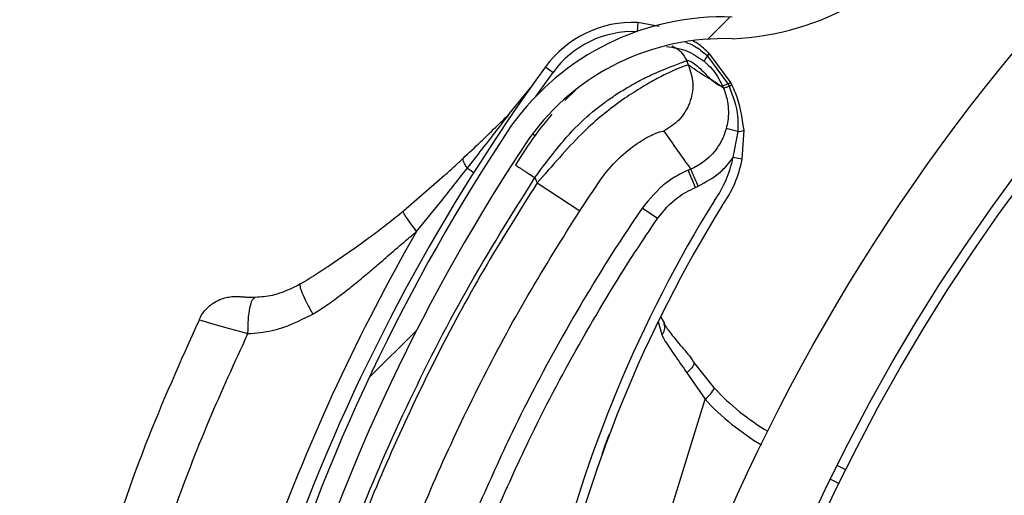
# Model space of a CAD drawing. Header units: inches. Extents: x 170 to 284, y 215 to 248.
# Tile 161 of 195: x 186.174 to 186.2829, y 224.7351 to 224.7878. Entities that reach past the tile are written whole.
import ezdxf

# ---------------------------------------------------------------- set-up
doc = ezdxf.new("R2010")
doc.units = ezdxf.units.IN
doc.header["$LTSCALE"] = 0.25
doc.header["$MEASUREMENT"] = 0
doc.layers.add('ANNOTATIONS', color=1, linetype='Continuous')
doc.layers.add('RH BENCH MOUNT', color=7, linetype='Continuous')
doc.styles.add('ARIAL', font='arial.ttf', dxfattribs={"height": 0.09375})
doc.dimstyles.new('STANDARD$0', dxfattribs={"dimtxt": 0.09375, "dimasz": 0.09375, "dimexe": 0.03125, "dimexo": 0.046875, "dimgap": 0.09, "dimtad": 0, "dimtih": 1, "dimtoh": 1, "dimdec": 4, "dimzin": 0, "dimdsep": 46, "dimtxsty": 'ARIAL', "dimcen": 0.09, "dimadec": 0, "dimazin": 0, "dimtfac": 1, "dimtdec": 4, "dimtofl": 0, "dimtmove": 0, "dimatfit": 1, "dimfxl": 1, "dimtolj": 1, "dimtzin": 0, "dimarcsym": 0})
pattern_1 = [(45, (176.0930244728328, 218.320867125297), (-0.03026527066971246, 0.03026527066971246), [])]

# ---------------------------------------------------------------- blocks, each defined once
blk = doc.blocks.new('*D33')
at = {"layer": 'ANNOTATIONS', "color": 0, "lineweight": -2, "transparency": 16777216}
for p, q in [((185.2961756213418, 225.2059318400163), (185.2961756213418, 225.2996818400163)), ((185.9259028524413, 225.1121818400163), (185.2649256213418, 225.1121818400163)), ((186.4571933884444, 225.0595125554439), (185.2649256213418, 225.0595125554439)), ((185.2961756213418, 224.9657625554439), (185.2961756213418, 224.8720125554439)), ((185.2961756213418, 224.8720125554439), (185.2024256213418, 224.8720125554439))]:
    blk.add_line(p, q, dxfattribs=at)
at = {"layer": 'ANNOTATIONS', "color": 0, "transparency": 16777216}
for points in [[(185.2805506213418, 225.2059318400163), (185.3118006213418, 225.2059318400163), (185.2961756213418, 225.1121818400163)], [(185.2805506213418, 224.9657625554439), (185.3118006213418, 224.9657625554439), (185.2961756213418, 225.0595125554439)]]:
    blk.add_solid(points, dxfattribs=at)
at = {"layer": 'defpoints', "color": 0, "transparency": 16777216}
for p in [(185.9727778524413, 225.1121818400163), (185.2961756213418, 225.0595125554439), (186.5040683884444, 225.0595125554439)]:
    blk.add_point(p, dxfattribs=at)
at = {"layer": 'ANNOTATIONS', "color": 0, "transparency": 16777216, "insert": (184.9485229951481, 224.8720125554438), "char_height": 0.09375, "attachment_point": 5, "style": 'ARIAL'}
blk.add_mtext('\\A1;2 5/8"', dxfattribs=at)
blk = doc.blocks.new('*D44')
at = {"layer": 'ANNOTATIONS', "color": 0, "lineweight": -2, "transparency": 16777216}
for p, q in [((185.9644948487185, 225.4792255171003), (185.9644948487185, 226.2131025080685)), ((187.3643717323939, 224.3791894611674), (187.3643717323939, 226.2131025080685)), ((186.0582448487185, 226.1818525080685), (186.3541591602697, 226.1818525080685)), ((187.2706217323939, 226.1818525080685), (186.9747074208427, 226.1818525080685))]:
    blk.add_line(p, q, dxfattribs=at)
at = {"layer": 'ANNOTATIONS', "color": 0, "transparency": 16777216}
for points in [[(186.0582448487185, 226.1974775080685), (186.0582448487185, 226.1662275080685), (185.9644948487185, 226.1818525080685)], [(187.2706217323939, 226.1974775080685), (187.2706217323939, 226.1662275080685), (187.3643717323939, 226.1818525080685)]]:
    blk.add_solid(points, dxfattribs=at)
at = {"layer": 'defpoints', "color": 0, "transparency": 16777216}
for p in [(187.3643717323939, 226.1818525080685), (185.9644948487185, 225.4323505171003), (187.3643717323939, 224.3323144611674)]:
    blk.add_point(p, dxfattribs=at)
at = {"layer": 'ANNOTATIONS', "color": 0, "transparency": 16777216, "insert": (186.6644332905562, 226.1818525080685), "char_height": 0.09375, "attachment_point": 5, "style": 'ARIAL'}
blk.add_mtext('\\A1;DIM "A"', dxfattribs=at)

msp = doc.modelspace()

# ---------------------------------------------------------------- hatches: boundary and pattern name
at = {"layer": 'RH BENCH MOUNT'}
h = msp.add_hatch(dxfattribs=at)
h.set_pattern_fill('ANSI31', color=256, scale=0.34241245, angle=2.8e-322, style=0)
h.set_pattern_definition([(45, (176.1263761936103, 218.320867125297), (-0.03026527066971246, 0.03026527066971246), [])])
edge = h.paths.add_edge_path(flags=0)
edge.add_arc((186.41301658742, 224.2130895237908), 0.021400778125, 89.9999999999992, 390.52248781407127, ccw=False)
edge.add_line((186.41301658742, 224.2344903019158), (186.485779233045, 224.2344903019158))
edge.add_arc((186.485779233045, 224.6453852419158), 0.4108949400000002, 270, 450.0000000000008)
edge.add_line((186.485779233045, 225.0562801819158), (186.00212164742, 225.0562801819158))
edge.add_arc((186.00212164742, 225.0605603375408), 0.004280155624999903, 180.0000000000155, 269.9999999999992, ccw=False)
edge.add_line((185.997841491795, 225.0605603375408), (185.997841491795, 225.1033618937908))
edge.add_arc((186.00212164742, 225.1033618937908), 0.004280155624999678, 360, 540, ccw=False)
edge.add_line((186.006401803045, 225.1033618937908), (186.006401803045, 225.0605603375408))
edge.add_line((186.006401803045, 225.0605603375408), (186.003169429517, 225.0605603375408))
edge.add_line((186.003169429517, 225.0605603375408), (186.003169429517, 225.1033618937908))
edge.add_arc((186.00212164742, 225.1033618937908), 0.001047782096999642, 360, 540.0000000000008)
edge.add_line((186.001073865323, 225.1033618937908), (186.001073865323, 225.0605603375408))
edge.add_arc((186.00212164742, 225.0605603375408), 0.001047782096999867, 180, 270)
edge.add_line((186.00212164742, 225.0595125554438), (186.485779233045, 225.0595125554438))
edge.add_arc((186.485779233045, 224.6453852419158), 0.4141273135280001, 269.9999999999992, 450, ccw=False)
edge.add_line((186.485779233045, 224.2312579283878), (186.41301658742, 224.2312579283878))
edge.add_arc((186.41301658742, 224.2130895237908), 0.018168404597, 450.0000000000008, 750.5224878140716)
edge.add_arc((186.4277648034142, 224.221784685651), 0.001047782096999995, 390.5224878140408, 495.0000000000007)
edge.add_line((186.4270239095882, 224.222525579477), (186.4183287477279, 224.2138304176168))
edge.add_line((186.4183287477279, 224.2138304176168), (186.4160431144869, 224.2161160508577))
edge.add_line((186.4160431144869, 224.2161160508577), (186.4247382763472, 224.224811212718))
edge.add_arc((186.4277648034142, 224.221784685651), 0.004280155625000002, 390.522487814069, 495.0000000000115, ccw=False)
h = msp.add_hatch(dxfattribs=at)
h.set_pattern_fill('ANSI31', color=256, scale=0.34241245, style=0)
h.set_pattern_definition(pattern_1)
edge = h.paths.add_edge_path(flags=0)
edge.add_line((186.4524275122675, 225.0520000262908), (186.1100150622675, 225.0520000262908))
edge.add_line((186.1100150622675, 225.0520000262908), (186.1100150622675, 225.0562801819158))
edge.add_line((186.1100150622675, 225.0562801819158), (186.4524275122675, 225.0562801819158))
edge.add_arc((186.4524275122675, 224.6453852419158), 0.4108949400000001, 269.9999999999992, 450, ccw=False)
edge.add_line((186.4524275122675, 224.2344903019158), (186.3796648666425, 224.2344903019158))
edge.add_line((186.3796648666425, 224.2344903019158), (186.3796648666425, 224.2387704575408))
edge.add_line((186.3796648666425, 224.2387704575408), (186.4524275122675, 224.2387704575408))
edge.add_arc((186.4524275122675, 224.6453852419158), 0.406614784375, 270, 450.0000000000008)
h = msp.add_hatch(dxfattribs=at)
h.set_pattern_fill('ANSI32', color=256, scale=0.34241245, angle=2.8e-322, style=0)
h.set_pattern_definition([(45, (176.0930244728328, 218.320867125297), (-0.09079581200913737, 0.09079581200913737), []), (45, (176.1535550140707, 218.320867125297), (-0.09079581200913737, 0.09079581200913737), [])])
edge = h.paths.add_edge_path(flags=0)
edge.add_arc((186.4524275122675, 224.6453852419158), 0.2182879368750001, 180, 540, ccw=False)
edge = h.paths.add_edge_path(flags=0)
edge.add_arc((186.4524275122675, 224.6453852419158), 0.2097276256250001, 180, 540, ccw=False)
h = msp.add_hatch(dxfattribs=at)
h.set_pattern_fill('ANSI31', color=256, scale=0.34241245, angle=2.8e-322, style=0)
h.set_pattern_definition(pattern_1)
edge = h.paths.add_edge_path(flags=0)
edge.add_arc((186.2041794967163, 224.6238827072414), 0.001712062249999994, 432.8696093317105, 455.0800296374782)
edge.add_line((186.20402789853, 224.6255880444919), (186.2038141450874, 224.627992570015))
edge.add_arc((186.2041794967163, 224.6238827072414), 0.004126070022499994, 432.8696093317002, 455.08002963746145, ccw=False)
edge.add_arc((186.2015572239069, 224.6153749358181), 0.01302879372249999, 384.3457767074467, 432.8696093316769, ccw=False)
edge.add_arc((186.196571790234, 224.6136151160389), 0.01830194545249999, 342.8696093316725, 382.9309823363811, ccw=False)
edge.add_arc((186.2028217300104, 224.6116887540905), 0.01176186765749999, 275.0104670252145, 342.86960933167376, ccw=False)
edge.add_arc((186.2015874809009, 224.6154731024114), 0.01566536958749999, 218.1266773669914, 278.30040914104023, ccw=False)
edge.add_arc((186.2089842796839, 224.6216851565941), 0.02532140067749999, 195.7238575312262, 218.8505426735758, ccw=False)
edge.add_arc((186.1993204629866, 224.6179992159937), 0.01504902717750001, 155.0253276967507, 192.1842589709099, ccw=False)
edge.add_arc((186.2108052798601, 224.6130619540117), 0.02754708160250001, 436.1781124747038, 515.802183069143, ccw=False)
edge.add_arc((186.2183269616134, 224.6485092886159), 0.008748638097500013, 263.8282282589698, 410.8110415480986)
edge.add_arc((186.2556716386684, 224.7022467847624), 0.05672062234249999, 162.4402450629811, 235.8795090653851, ccw=False)
edge.add_arc((186.4073322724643, 224.6567558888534), 0.2150521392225, 506.2956368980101, 523.0756629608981, ccw=False)
edge.add_arc((186.2518501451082, 224.7592490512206), 0.02884824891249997, 448.028452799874, 504.2833661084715, ccw=False)
edge.add_arc((186.2513591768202, 224.8164788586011), 0.0284373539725, 272.9902032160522, 326.5886769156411)
edge.add_arc((186.262399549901, 224.8087046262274), 0.01494630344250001, 328.1610501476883, 383.4168014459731)
edge.add_arc((186.2585927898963, 224.8079789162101), 0.0187470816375, 380.8274838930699, 414.3092253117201)
edge.add_arc((186.262141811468, 224.811937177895), 0.0134739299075, 416.7471667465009, 455.1432550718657)
edge.add_arc((186.2617552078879, 224.8194016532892), 0.006011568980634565, 457.8521419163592, 478.5871829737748)
edge.add_arc((186.2689755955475, 224.8095800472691), 0.01816498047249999, 483.768869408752, 522.869609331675)
edge.add_arc((186.2620712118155, 224.8117081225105), 0.01094007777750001, 522.8696093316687, 612.8696093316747)
edge.add_arc((186.2593985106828, 224.8030367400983), 0.001866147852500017, 252.8696093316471, 268.5118557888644)
edge.add_line((186.2593500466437, 224.8011712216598), (186.2592873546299, 224.7987580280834))
edge.add_arc((186.2593985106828, 224.8030367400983), 0.004280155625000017, 252.8696093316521, 268.51185578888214, ccw=False)
edge.add_arc((186.2620712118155, 224.8117081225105), 0.01335408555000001, 162.8696093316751, 252.86960933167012, ccw=False)
edge.add_arc((186.2689755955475, 224.8095800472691), 0.020578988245, 483.4809676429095, 522.8696093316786, ccw=False)
edge.add_arc((186.2617552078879, 224.8194016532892), 0.008425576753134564, 457.44727651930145, 479.3693202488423, ccw=False)
edge.add_arc((186.262141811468, 224.811937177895), 0.01588793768, 416.55991158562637, 455.3401900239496, ccw=False)
edge.add_arc((186.2585927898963, 224.8079789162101), 0.02116108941, 380.97414010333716, 414.44678106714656, ccw=False)
edge.add_arc((186.262399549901, 224.8087046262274), 0.01736031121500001, 328.0498574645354, 383.2354626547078, ccw=False)
edge.add_arc((186.2513591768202, 224.8164788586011), 0.030851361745, 272.78776661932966, 326.6491469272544, ccw=False)
edge.add_arc((186.2518501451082, 224.7592490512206), 0.02643424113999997, 447.8113188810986, 504.1932224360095)
edge.add_arc((186.4073322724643, 224.6567558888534), 0.21263813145, 506.3072777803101, 523.0792988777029)
edge.add_arc((186.2556716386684, 224.7022467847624), 0.05430661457, 522.426235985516, 595.9841441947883)
edge.add_arc((186.2183269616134, 224.6485092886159), 0.01116264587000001, 262.93064822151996, 411.39869652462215, ccw=False)
edge.add_arc((186.2108052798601, 224.6130619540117), 0.02513307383, 435.8410095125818, 515.8402671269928)
edge.add_arc((186.1993204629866, 224.6179992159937), 0.01263501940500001, 514.9526566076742, 551.8523061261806)
edge.add_arc((186.2089842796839, 224.6216851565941), 0.022907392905, 195.9139156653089, 218.8893245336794)
edge.add_arc((186.2015874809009, 224.6154731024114), 0.01325136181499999, 218.0618497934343, 278.6048591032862)
edge.add_arc((186.2028217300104, 224.6116887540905), 0.009347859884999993, 274.5921334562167, 342.8696093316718)
edge.add_arc((186.196571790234, 224.6136151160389), 0.01588793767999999, 342.8696093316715, 382.8217882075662)
edge.add_arc((186.2015572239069, 224.6153749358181), 0.01061478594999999, 384.5041106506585, 432.869609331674)

# ---------------------------------------------------------------- linework, layer by layer
for p, q in [((186.2423726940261, 224.7874796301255), (186.2423305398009, 224.7864813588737)), ((186.2447391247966, 224.787011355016), (186.2423726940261, 224.7874796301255)), ((186.2502937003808, 224.7840275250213), (186.2502929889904, 224.7840282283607)), ((186.250343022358, 224.7839784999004), (186.2502937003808, 224.7840275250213)), ((186.2503437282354, 224.7839777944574), (186.250343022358, 224.7839784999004)), ((186.2526613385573, 224.7808319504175), (186.2503437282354, 224.7839777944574)), ((186.2480101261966, 224.782751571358), (186.2477989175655, 224.7832471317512)), ((186.2497132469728, 224.7831836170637), (186.2497138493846, 224.7831831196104)), ((186.2500341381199, 224.7838041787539), (186.2500349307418, 224.7838034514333)), ((186.2500349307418, 224.7838034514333), (186.2500855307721, 224.7837567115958)), ((186.2500855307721, 224.7837567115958), (186.2500862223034, 224.7837560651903)), ((186.2500862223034, 224.7837560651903), (186.2523793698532, 224.7806588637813)), ((186.2311035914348, 224.7792940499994), (186.2330067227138, 224.7819521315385)), ((186.2321760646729, 224.7825564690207), (186.2330067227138, 224.7819521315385)), ((186.2518614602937, 224.780187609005), (186.2510693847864, 224.7807797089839)), ((186.2282067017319, 224.7773801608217), (186.2304996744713, 224.7802197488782)), ((186.2354967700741, 224.7799725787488), (186.2343144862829, 224.7788314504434)), ((186.2523793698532, 224.7806588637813), (186.2525006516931, 224.7804063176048)), ((186.2534556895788, 224.7753977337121), (186.2521667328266, 224.7757435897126)), ((186.2534556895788, 224.7753977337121), (186.2529154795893, 224.7725172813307)), ((186.2539243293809, 224.7723237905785), (186.2541339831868, 224.7755522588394)), ((186.2307322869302, 224.7751488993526), (186.2310163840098, 224.7749558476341)), ((186.2539243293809, 224.7723237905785), (186.2529154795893, 224.7725172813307)), ((186.223528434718, 224.7713241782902), (186.224245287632, 224.7708711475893)), ((186.2482482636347, 224.7712289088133), (186.2479494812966, 224.7711015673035)), ((186.2487545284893, 224.7692126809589), (186.2479494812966, 224.7711015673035)), ((186.2210163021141, 224.7705337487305), (186.2164614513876, 224.766573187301)), ((186.2309925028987, 224.7702879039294), (186.2312432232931, 224.7696996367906)), ((186.2312432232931, 224.7696996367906), (186.2359764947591, 224.7666207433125)), ((186.2487545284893, 224.7692126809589), (186.2490533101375, 224.7693400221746)), ((186.2445537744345, 224.7657568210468), (186.2428554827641, 224.7669108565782)), ((186.2449176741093, 224.7548352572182), (186.2453205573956, 224.7541275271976)), ((186.2446552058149, 224.7543584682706), (186.2450368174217, 224.7528750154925)), ((186.2508658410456, 224.7469757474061), (186.248569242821, 224.7498468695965)), ((186.2478037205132, 224.7486761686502), (186.2498213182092, 224.7457487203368)), ((186.230551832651, 224.683230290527), (186.2498213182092, 224.7457487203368)), ((186.2654161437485, 224.7379311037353), (186.2644527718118, 224.7383969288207)), ((186.2637144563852, 224.7368896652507), (186.2646777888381, 224.7364238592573))]:
    msp.add_line(p, q, dxfattribs=at)
at = {"layer": 'RH BENCH MOUNT', "flags": 128}
for points in [[(186.1938813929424, 224.7545546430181), (186.1941662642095, 224.7544671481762), (186.1952347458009, 224.7541371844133), (186.1970535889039, 224.7536061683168), (186.1992582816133, 224.7530199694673), (186.199258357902, 224.7530199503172), (186.199258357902, 224.7530199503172)], [(186.248569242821, 224.7498468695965), (186.2486010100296, 224.749759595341), (186.2485933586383, 224.749648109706), (186.24854649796, 224.7495154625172), (186.2484617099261, 224.7493652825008), (186.2483413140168, 224.7492016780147), (186.2481886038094, 224.7490291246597), (186.2480077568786, 224.748852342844), (186.2478037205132, 224.7486761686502)]]:
    msp.add_lwpolyline(points, dxfattribs=at)
at = {"layer": 'RH BENCH MOUNT'}
for radius in [0.218287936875, 0.2097276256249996, 0.20865758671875]:
    msp.add_circle((186.4524275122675, 224.6453852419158), radius, dxfattribs=at)
for centre, radius, start, end in [((186.2513591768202, 224.8164788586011), 0.03085136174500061, 272.7877666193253, 326.6491469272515), ((186.2518501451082, 224.7592490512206), 0.02884824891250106, 88.02845279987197, 144.2833661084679), ((186.2418670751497, 224.7755058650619), 0.01198443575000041, 87.58199473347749, 143.962588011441), ((186.2418670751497, 224.7755058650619), 0.01095719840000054, 87.58199473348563, 143.9625880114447), ((186.2518501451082, 224.7592490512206), 0.02643424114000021, 87.81131888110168, 144.1932224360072), ((186.2511810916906, 224.7827406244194), 0.001564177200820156, 124.5953035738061, 137.1606613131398), ((186.2511846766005, 224.7827371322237), 0.001568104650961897, 124.6238759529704, 137.1559559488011), ((186.2512616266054, 224.7826516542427), 0.001613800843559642, 124.6957020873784, 136.7836987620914), ((186.2512609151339, 224.7826522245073), 0.001611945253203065, 124.6800920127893, 136.7810672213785), ((186.2517657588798, 224.7822577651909), 0.002251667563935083, 138.2635644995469, 155.7207051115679), ((186.2517678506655, 224.7822556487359), 0.00225369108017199, 138.2593743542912, 155.6987549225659), ((186.40689113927, 224.6554441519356), 0.2160622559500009, 143.9625880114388, 159.429331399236), ((186.4073322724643, 224.6567558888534), 0.2150521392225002, 146.2956368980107, 163.0756629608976), ((186.2535042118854, 224.776750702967), 0.001353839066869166, 267.9460491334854, 297.7215107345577), ((186.4073322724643, 224.6567558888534), 0.2126381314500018, 146.3072777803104, 163.0792988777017), ((186.2411455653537, 224.7747746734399), 0.01198443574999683, 324.2107068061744, 349.1428904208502), ((186.2411455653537, 224.7747746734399), 0.01301167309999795, 324.3721675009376, 349.142890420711), ((186.3754347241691, 224.6905616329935), 0.1465525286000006, 148.2102277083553, 184.8881843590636), ((186.3754347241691, 224.6905616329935), 0.1455252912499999, 148.2240339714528, 186.7401596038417), ((186.40689113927, 224.6554441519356), 0.2180957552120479, 150.0488325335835, 160.1231826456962), ((186.2442467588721, 224.7536721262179), 0.001122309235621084, 314.7454227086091, 22.81644394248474), ((186.2476550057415, 224.7486509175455), 0.003621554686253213, 306.7390858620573, 332.447865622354), ((186.269988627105, 224.7646260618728), 0.02602334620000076, 222.7069825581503, 239.5091641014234), ((186.2702021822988, 224.7645602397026), 0.02773540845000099, 222.7069825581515, 239.3227405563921)]:
    msp.add_arc(centre, radius, start, end, dxfattribs=at)
for points, knots in [([(186.2476512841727, 224.7852929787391), (186.2479987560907, 224.7851634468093), (186.2488890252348, 224.7848315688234), (186.2496004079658, 224.7841933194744), (186.2500341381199, 224.7838041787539)], [0, 0, 0, 0, 0.3902998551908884, 1, 1, 1, 1]), ([(186.2502929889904, 224.7840282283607), (186.2498734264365, 224.7844486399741), (186.2493210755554, 224.7850021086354), (186.2486301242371, 224.7853487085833), (186.2484640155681, 224.7854320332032)], [0, 0, 0, 0, 0.7595942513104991, 1, 1, 1, 1]), ([(186.2455506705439, 224.7848193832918), (186.2463433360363, 224.7847042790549), (186.2478634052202, 224.7844835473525), (186.2491145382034, 224.7836043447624), (186.2497132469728, 224.7831836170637)], [0, 0, 0, 0, 0.5214667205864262, 0.9999999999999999, 0.9999999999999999, 0.9999999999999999, 0.9999999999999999]), ([(186.2461666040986, 224.7848703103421), (186.2463399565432, 224.7847872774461), (186.2467004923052, 224.7846145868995), (186.2473155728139, 224.784108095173), (186.247608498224, 224.7835863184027), (186.2477989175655, 224.7832471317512)], [0, 0, 0, 0, 0.2447599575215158, 0.5090480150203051, 1, 1, 1, 1]), ([(186.2309925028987, 224.7702879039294), (186.2318468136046, 224.7714440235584), (186.233459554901, 224.7736265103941), (186.2360315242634, 224.7764867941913), (186.238273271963, 224.7783197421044), (186.2400476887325, 224.779554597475), (186.2412292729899, 224.7802822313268), (186.2422297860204, 224.7808408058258), (186.2430633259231, 224.7812744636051), (186.2439798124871, 224.7817193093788), (186.2449904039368, 224.782167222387), (186.2463370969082, 224.7827023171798), (186.2475070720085, 224.7831369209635), (186.2477074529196, 224.7832125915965), (186.2477989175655, 224.7832471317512)], [0, 0, 0, 0, 0.1307156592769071, 0.2467609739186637, 0.3577928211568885, 0.417097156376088, 0.4791482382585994, 0.5177152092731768, 0.5590896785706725, 0.603294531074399, 0.6633484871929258, 0.7353692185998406, 0.879208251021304, 1, 1, 1, 1]), ([(186.2477989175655, 224.7832471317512), (186.2479126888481, 224.7832536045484), (186.2481515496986, 224.7832671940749), (186.2486694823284, 224.7829045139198), (186.2492881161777, 224.7823496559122), (186.2499299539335, 224.7817183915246), (186.2505720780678, 224.7810944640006), (186.2509306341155, 224.7808184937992), (186.2511124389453, 224.7806785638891)], [0, 0, 0, 0, 0.1574760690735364, 0.3306182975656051, 0.4911886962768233, 0.6742546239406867, 0.834831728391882, 1, 1, 1, 1]), ([(186.2497138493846, 224.7831831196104), (186.2499432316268, 224.7829782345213), (186.2507907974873, 224.7822211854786), (186.251419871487, 224.7812263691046), (186.2517439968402, 224.7804637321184), (186.2517440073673, 224.7804637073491)], [0, 0, 0, 0, 0.2706300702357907, 0.9999763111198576, 1, 1, 1, 1]), ([(186.2480101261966, 224.782751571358), (186.2479249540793, 224.782744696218), (186.2477518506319, 224.7827307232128), (186.2468160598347, 224.7823716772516), (186.2455243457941, 224.7817828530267), (186.2439911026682, 224.7809855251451), (186.2421904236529, 224.7799228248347), (186.2402401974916, 224.7786035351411), (186.2381873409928, 224.7770019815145), (186.2359743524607, 224.7750109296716), (186.2336957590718, 224.7724941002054), (186.2320676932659, 224.7706390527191), (186.2312432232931, 224.7696996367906)], [0, 0, 0, 0, 0.109401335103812, 0.2223468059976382, 0.315179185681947, 0.4102231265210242, 0.5012749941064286, 0.594600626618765, 0.6834485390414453, 0.7745330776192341, 0.8858211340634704, 0.9999999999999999, 0.9999999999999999, 0.9999999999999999, 0.9999999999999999]), ([(186.2480101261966, 224.782751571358), (186.248212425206, 224.7820866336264), (186.2486326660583, 224.7807053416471), (186.2482246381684, 224.7785027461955), (186.2470789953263, 224.7765774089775), (186.2458520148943, 224.7758152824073), (186.2452613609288, 224.7754484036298)], [0, 0, 0, 0, 0.2406941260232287, 0.4999999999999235, 0.7593058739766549, 1, 1, 1, 1]), ([(186.2510693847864, 224.7807797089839), (186.2508851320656, 224.7808974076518), (186.2503769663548, 224.7812220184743), (186.2494178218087, 224.7817369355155), (186.2485438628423, 224.7823668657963), (186.2480101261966, 224.782751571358)], [0, 0, 0, 0, 0.1812946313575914, 0.5000073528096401, 1, 1, 1, 1]), ([(186.252795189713, 224.780570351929), (186.2527951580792, 224.7805704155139), (186.2527515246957, 224.780658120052), (186.2527064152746, 224.7807450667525), (186.2526613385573, 224.7808319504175)], [0, 0, 0, 0, 0.0007249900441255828, 1, 1, 1, 1]), ([(186.2511124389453, 224.7806785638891), (186.2511942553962, 224.7806265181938), (186.2513587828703, 224.7805218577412), (186.2515724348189, 224.7804429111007), (186.2516867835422, 224.7804570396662), (186.2517438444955, 224.7804640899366)], [0, 0, 0, 0, 0.3313600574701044, 0.6663431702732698, 0.9999999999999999, 0.9999999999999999, 0.9999999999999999, 0.9999999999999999]), ([(186.251743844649, 224.7804640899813), (186.251773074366, 224.78039536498), (186.2518122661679, 224.780303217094), (186.2518514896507, 224.7802110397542), (186.2518614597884, 224.7801876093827)], [0, 0, 0, 0, 0.7458120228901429, 1, 1, 1, 1]), ([(186.2523793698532, 224.7806588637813), (186.2523559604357, 224.780650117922), (186.2522152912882, 224.7805975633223), (186.2519985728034, 224.7805210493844), (186.2517966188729, 224.7804596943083), (186.2517615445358, 224.7804623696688), (186.2517440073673, 224.7804637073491)], [0, 0, 0, 0, 0.06239373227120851, 0.3749291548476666, 0.6874645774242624, 1, 1, 1, 1]), ([(186.2518595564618, 224.7801920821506), (186.2518595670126, 224.7801920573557), (186.2520628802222, 224.7797142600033), (186.2524121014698, 224.7785248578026), (186.2524510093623, 224.7769854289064), (186.2522292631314, 224.7760167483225), (186.2521667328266, 224.7757435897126)], [0, 0, 0, 0, 1.782673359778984e-05, 0.3435204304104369, 0.8148790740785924, 1, 1, 1, 1]), ([(186.2525006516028, 224.7804063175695), (186.2524769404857, 224.7803970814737), (186.2523345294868, 224.7803416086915), (186.2521153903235, 224.7802594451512), (186.2519121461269, 224.7801903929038), (186.2518783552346, 224.780188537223), (186.2518614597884, 224.7801876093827)], [0, 0, 0, 0, 0.06242876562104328, 0.3749525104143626, 0.6874762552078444, 1, 1, 1, 1]), ([(186.252500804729, 224.7804059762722), (186.2529042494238, 224.7793102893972), (186.2535043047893, 224.777680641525), (186.2534676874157, 224.7759611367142), (186.2534556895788, 224.7753977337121)], [0, 0, 0, 0, 0.6723457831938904, 0.9999999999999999, 0.9999999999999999, 0.9999999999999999, 0.9999999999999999]), ([(186.2541339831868, 224.7755522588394), (186.2539295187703, 224.776971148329), (186.2536792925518, 224.7787076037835), (186.2529318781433, 224.7802823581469), (186.2527951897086, 224.7805703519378)], [0, 0, 0, 0, 0.8171182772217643, 1, 1, 1, 1]), ([(186.2230603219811, 224.7724257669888), (186.2243463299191, 224.7736411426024), (186.226063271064, 224.7752637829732), (186.227776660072, 224.7769555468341), (186.2282067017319, 224.7773801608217)], [0, 0, 0, 0, 0.7490110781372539, 1, 1, 1, 1]), ([(186.223528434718, 224.7713241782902), (186.2246193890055, 224.7727300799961), (186.22618208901, 224.7747439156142), (186.2277372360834, 224.7767688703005), (186.2282067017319, 224.7773801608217)], [0, 0, 0, 0, 0.6981213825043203, 1, 1, 1, 1]), ([(186.2328763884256, 224.777314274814), (186.2322482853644, 224.7765474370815), (186.2308111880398, 224.7747929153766), (186.2295513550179, 224.7728087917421), (186.2288421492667, 224.771691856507)], [0, 0, 0, 0, 0.4370636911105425, 1, 1, 1, 1]), ([(186.238262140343, 224.7700321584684), (186.2382621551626, 224.7700321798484), (186.2384766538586, 224.7703416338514), (186.2393681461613, 224.7715383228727), (186.2411394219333, 224.7732973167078), (186.2431667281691, 224.77466406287), (186.2448093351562, 224.7754256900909), (186.2451002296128, 224.7754403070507), (186.2452613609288, 224.7754484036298)], [0, 0, 0, 0, 4.497367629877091e-06, 0.06509473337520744, 0.2616701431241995, 0.47531050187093, 0.7093656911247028, 1, 1, 1, 1]), ([(186.2452613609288, 224.7754484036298), (186.2457488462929, 224.7747444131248), (186.2467238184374, 224.7733364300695), (186.2477400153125, 224.7719313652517), (186.2482481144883, 224.7712288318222)], [0, 0, 0, 0, 0.4999992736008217, 1, 1, 1, 1]), ([(186.2521667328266, 224.7757435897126), (186.2521608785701, 224.7757220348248), (186.2519544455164, 224.7749619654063), (186.2512769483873, 224.77352630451), (186.2498228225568, 224.7720526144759), (186.2487095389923, 224.7714256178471), (186.2482481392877, 224.7712288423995), (186.2482481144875, 224.7712288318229)], [0, 0, 0, 0, 0.01087401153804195, 0.3834398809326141, 0.755811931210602, 0.9999868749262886, 1, 1, 1, 1]), ([(186.2210133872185, 224.7705310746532), (186.2210134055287, 224.7705310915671), (186.2214000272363, 224.7708882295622), (186.2220826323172, 224.7715150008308), (186.2227671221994, 224.7721507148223), (186.2230603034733, 224.7724257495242), (186.2230603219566, 224.7724257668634)], [0, 0, 0, 0, 2.704369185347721e-05, 0.5710314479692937, 0.9999729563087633, 1, 1, 1, 1]), ([(186.223528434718, 224.7713241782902), (186.2234359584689, 224.7714696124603), (186.2232489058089, 224.7717637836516), (186.2230920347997, 224.7721158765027), (186.2230468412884, 224.7723232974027), (186.22305777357, 224.7724063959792), (186.2230603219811, 224.7724257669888)], [0, 0, 0, 0, 0.2979480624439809, 0.6026626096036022, 0.9073771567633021, 1, 1, 1, 1]), ([(186.2490533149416, 224.7693400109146), (186.249935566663, 224.7698197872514), (186.2513965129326, 224.7706142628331), (186.2525049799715, 224.7719191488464), (186.2528948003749, 224.7724871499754), (186.2529154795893, 224.7725172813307)], [0, 0, 0, 0, 0.5907811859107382, 0.9782917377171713, 1, 1, 1, 1]), ([(186.2179218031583, 224.7643310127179), (186.2188018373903, 224.7654110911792), (186.2206919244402, 224.7677308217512), (186.2225405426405, 224.7700726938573), (186.223528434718, 224.7713241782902)], [0, 0, 0, 0, 0.4656051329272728, 1, 1, 1, 1]), ([(186.2288421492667, 224.771691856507), (186.2288708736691, 224.7716731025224), (186.2289150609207, 224.7716442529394), (186.2291832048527, 224.7714691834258), (186.2294607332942, 224.7712879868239), (186.2298052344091, 224.7710630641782), (186.2303058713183, 224.7707362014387), (186.2307219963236, 224.7704645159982), (186.2309925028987, 224.7702879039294)], [0, 0, 0, 0, 0.2394568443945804, 0.368360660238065, 0.4999999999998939, 0.6316393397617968, 0.7605431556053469, 0.9999999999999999, 0.9999999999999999, 0.9999999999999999, 0.9999999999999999]), ([(186.2479494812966, 224.7711015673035), (186.2479494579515, 224.7711015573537), (186.2471135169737, 224.7707452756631), (186.2451303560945, 224.7696576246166), (186.2437003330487, 224.7679309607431), (186.2428554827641, 224.7669108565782)], [0, 0, 0, 0, 1.142795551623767e-05, 0.4092118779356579, 1, 1, 1, 1]), ([(186.2064432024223, 224.718180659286), (186.2079382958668, 224.7226960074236), (186.2109362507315, 224.7317501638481), (186.2166890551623, 224.744950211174), (186.2232516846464, 224.7579013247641), (186.2284080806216, 224.7661524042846), (186.2309925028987, 224.7702879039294)], [0, 0, 0, 0, 0.2468628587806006, 0.4950083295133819, 0.7468945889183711, 1, 1, 1, 1]), ([(186.2359764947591, 224.7666207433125), (186.236737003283, 224.7677724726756), (186.2374975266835, 224.7689242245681), (186.2382621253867, 224.7700321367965), (186.238262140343, 224.7700321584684)], [0, 0, 0, 0, 0.9999804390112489, 1, 1, 1, 1]), ([(186.2312432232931, 224.7696996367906), (186.2292431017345, 224.7665174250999), (186.2252370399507, 224.7601437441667), (186.2198916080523, 224.7501961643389), (186.2150581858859, 224.7399842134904), (186.2108614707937, 224.729799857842), (186.2085406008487, 224.7229309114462), (186.2074263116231, 224.719633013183)], [0, 0, 0, 0, 0.2027568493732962, 0.4061035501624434, 0.6088604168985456, 0.8122072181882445, 0.9999999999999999, 0.9999999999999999, 0.9999999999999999, 0.9999999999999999]), ([(186.2445537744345, 224.7657568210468), (186.245246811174, 224.7666076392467), (186.2464210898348, 224.7680492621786), (186.2480762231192, 224.7688744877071), (186.2487545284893, 224.7692126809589)], [0, 0, 0, 0, 0.5901808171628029, 1, 1, 1, 1]), ([(186.2164614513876, 224.766573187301), (186.2158729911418, 224.7660980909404), (186.214700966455, 224.7651518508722), (186.2128489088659, 224.7637416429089), (186.2108096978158, 224.7622576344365), (186.2088255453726, 224.760895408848), (186.2068870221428, 224.7596260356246), (186.205717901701, 224.7589036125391), (186.2050876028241, 224.758514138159)], [0, 0, 0, 0, 0.1610961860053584, 0.3208521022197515, 0.5001076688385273, 0.7056749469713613, 0.8413228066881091, 1, 1, 1, 1]), ([(186.2128014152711, 224.7179033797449), (186.2128014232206, 224.7179034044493), (186.2138387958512, 224.7211271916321), (186.2161658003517, 224.7277838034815), (186.2202192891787, 224.7377031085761), (186.2249275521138, 224.7476328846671), (186.2301294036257, 224.7573176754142), (186.2340274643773, 224.7635197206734), (186.2359764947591, 224.7666207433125)], [0, 0, 0, 0, 1.439079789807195e-06, 0.1877923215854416, 0.3908439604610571, 0.5938956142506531, 0.796947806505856, 1, 1, 1, 1]), ([(186.2179218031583, 224.7643310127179), (186.2177044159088, 224.7646128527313), (186.2172567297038, 224.7651932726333), (186.2167576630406, 224.7659134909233), (186.2164535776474, 224.7664264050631), (186.216458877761, 224.7665252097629), (186.2164614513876, 224.766573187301)], [0, 0, 0, 0, 0.2427897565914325, 0.5000000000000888, 0.75721024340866, 0.9999999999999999, 0.9999999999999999, 0.9999999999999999, 0.9999999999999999]), ([(186.2428554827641, 224.7669108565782), (186.2420253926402, 224.7656710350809), (186.2389521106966, 224.7610807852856), (186.2340200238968, 224.7528712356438), (186.2288317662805, 224.7430545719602), (186.2259527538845, 224.7366041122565), (186.2247234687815, 224.7338498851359)], [0, 0, 0, 0, 0.1185397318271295, 0.4388752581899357, 0.7604101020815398, 1, 1, 1, 1]), ([(186.2266094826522, 224.7330381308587), (186.2278260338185, 224.735763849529), (186.2306691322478, 224.7421338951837), (186.2358024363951, 224.7518494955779), (186.2406825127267, 224.7599746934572), (186.243732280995, 224.7645298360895), (186.2445537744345, 224.7657568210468)], [0, 0, 0, 0, 0.2395900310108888, 0.5599255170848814, 0.8814604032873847, 1, 1, 1, 1]), ([(186.2064552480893, 224.7551844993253), (186.206956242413, 224.7555029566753), (186.2079881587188, 224.7561588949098), (186.2094507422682, 224.7572240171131), (186.2109134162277, 224.7583678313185), (186.212279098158, 224.7594979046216), (186.2136972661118, 224.7607150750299), (186.2152354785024, 224.7620524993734), (186.2166742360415, 224.7632915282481), (186.2176098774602, 224.764071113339), (186.2179218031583, 224.7643310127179)], [0, 0, 0, 0, 0.1216476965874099, 0.2505622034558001, 0.3699476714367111, 0.5011532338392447, 0.6125555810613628, 0.7514486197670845, 0.9171375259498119, 1, 1, 1, 1]), ([(186.2050876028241, 224.758514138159), (186.2040581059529, 224.7580035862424), (186.2024460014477, 224.7572041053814), (186.2007025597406, 224.7570686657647), (186.2000724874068, 224.7570197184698)], [0, 0, 0, 0, 0.638604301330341, 1, 1, 1, 1]), ([(186.1938875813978, 224.754552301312), (186.1939225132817, 224.7546528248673), (186.1940795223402, 224.7551046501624), (186.1946115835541, 224.7557361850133), (186.1953523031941, 224.7563813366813), (186.1961146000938, 224.7567893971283), (186.1968155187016, 224.757018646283), (186.1974132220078, 224.7571176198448), (186.1978763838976, 224.7571375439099), (186.1981870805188, 224.7571240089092), (186.1983563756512, 224.757107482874), (186.198422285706, 224.7570996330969), (186.1984370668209, 224.7570978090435), (186.1984455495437, 224.7570967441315), (186.1984484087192, 224.7570963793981), (186.1984498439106, 224.7570961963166)], [0, 0, 0, 0, 0.05652104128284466, 0.2540462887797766, 0.4273552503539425, 0.57949838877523, 0.7104459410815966, 0.8185506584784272, 0.9012506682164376, 0.9564155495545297, 0.9850429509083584, 0.9903528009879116, 0.993469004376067, 0.9967217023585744, 1, 1, 1, 1]), ([(186.2000724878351, 224.7570197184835), (186.199858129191, 224.7570166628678), (186.1996187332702, 224.7570132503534), (186.1991961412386, 224.7570265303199), (186.1988125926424, 224.7570535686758), (186.1985099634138, 224.757088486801), (186.1984807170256, 224.7570923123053), (186.1984677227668, 224.7570940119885)], [0, 0, 0, 0, 0.211158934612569, 0.2358224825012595, 0.5027141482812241, 0.7790543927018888, 1, 1, 1, 1]), ([(186.1992590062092, 224.7530199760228), (186.2001639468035, 224.7530929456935), (186.2026820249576, 224.7532959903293), (186.2049818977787, 224.7544470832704), (186.2064552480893, 224.7551844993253)], [0, 0, 0, 0, 0.3593774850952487, 1, 1, 1, 1]), ([(186.1826704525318, 224.7254526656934), (186.1843333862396, 224.7305685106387), (186.1875518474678, 224.7404697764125), (186.1918230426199, 224.7499637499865), (186.193887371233, 224.7545523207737)], [0, 0, 0, 0, 0.5166859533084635, 0.9999999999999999, 0.9999999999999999, 0.9999999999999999, 0.9999999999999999]), ([(186.2452773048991, 224.7541217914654), (186.2455215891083, 224.7537489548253), (186.24604823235, 224.7529451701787), (186.2472530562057, 224.7515532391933), (186.2482156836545, 224.7504414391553), (186.248643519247, 224.749722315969), (186.248685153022, 224.7496523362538)], [0, 0, 0, 0, 0.2839420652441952, 0.6121401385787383, 0.9622563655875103, 1, 1, 1, 1]), ([(186.1879357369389, 224.7238416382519), (186.1889143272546, 224.7269014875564), (186.1910291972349, 224.7335142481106), (186.1947930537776, 224.7432637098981), (186.1978023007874, 224.7498376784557), (186.1992589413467, 224.7530198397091)], [0, 0, 0, 0, 0.3076441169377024, 0.6648617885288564, 1, 1, 1, 1]), ([(186.2450368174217, 224.7528750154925), (186.2451216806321, 224.7527089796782), (186.2455065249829, 224.7519560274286), (186.2464597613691, 224.7506601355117), (186.2473515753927, 224.7493436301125), (186.2478037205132, 224.7486761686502)], [0, 0, 0, 0, 0.1223980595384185, 0.5550603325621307, 1, 1, 1, 1]), ([(186.2384354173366, 224.7396900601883), (186.2385346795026, 224.7399786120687), (186.2387770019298, 224.7406830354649), (186.2390375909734, 224.7413815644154), (186.2391914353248, 224.7417939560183)], [0, 0, 0, 0, 0.4096284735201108, 1, 1, 1, 1])]:
    msp.add_open_spline(points, degree=3, knots=knots, dxfattribs=at)
for points in [[(186.2526613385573, 224.7808319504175), (186.2526585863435, 224.7808281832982), (186.2526530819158, 224.7808206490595), (186.2525958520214, 224.7807839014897), (186.2525075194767, 224.7807312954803), (186.2524220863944, 224.7806830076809), (186.2523793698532, 224.7806588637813)], [(186.2527951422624, 224.7805704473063), (186.2527919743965, 224.7805672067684), (186.2527856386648, 224.7805607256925), (186.2527255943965, 224.7805260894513), (186.2526335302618, 224.7804758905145), (186.2525449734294, 224.7804294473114), (186.2525006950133, 224.7804062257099)], [(186.2490535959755, 224.7693401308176), (186.2489502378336, 224.7695823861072), (186.2487435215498, 224.7700668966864), (186.2484807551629, 224.770682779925), (186.2482931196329, 224.771122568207), (186.2482629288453, 224.7711933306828), (186.2482478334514, 224.7712287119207)], [(186.2064552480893, 224.7551844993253), (186.206218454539, 224.7556109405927), (186.2057448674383, 224.7564638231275), (186.2052608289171, 224.7575177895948), (186.2049979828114, 224.7582821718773), (186.2050577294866, 224.7584368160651), (186.2050876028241, 224.758514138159)], [(186.1992590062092, 224.7530199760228), (186.1992665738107, 224.7535542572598), (186.1992817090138, 224.7546228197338), (186.1994620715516, 224.7559278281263), (186.1997316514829, 224.7568351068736), (186.1999588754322, 224.756958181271), (186.2000724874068, 224.7570197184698)]]:
    msp.add_open_spline(points, degree=3, dxfattribs=at)

# ---------------------------------------------------------------- dimensions: what is measured, and where the dimension line sits
at = {"layer": 'ANNOTATIONS'}
dim = msp.add_linear_dim(base=(187.3643717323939, 226.1818525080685), p1=(185.9644948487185, 225.4323505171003), p2=(187.3643717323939, 224.3323144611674), text='DIM "A"', dimstyle='STANDARD$0', dxfattribs=at)
dim.commit()
dim.dimension.update_dxf_attribs({"geometry": '*D44', "text_midpoint": (186.6644332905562, 226.1818525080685)})
dim = msp.add_linear_dim(base=(185.2961756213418, 225.0595125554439), p1=(185.9727778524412, 225.1121818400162), p2=(186.5040683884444, 225.0595125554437), angle=90, text='2 5/8"', dimstyle='STANDARD$0', dxfattribs=at)
dim.commit()
dim.dimension.update_dxf_attribs({"geometry": '*D33', "text_midpoint": (184.9485229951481, 224.8720125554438)})

doc.saveas('drawing.dxf')
